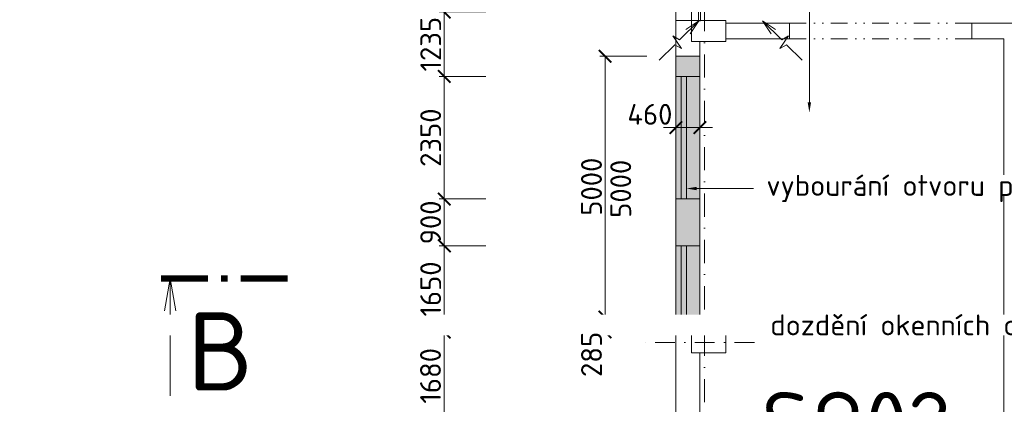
# Model space of a CAD drawing. Header units: millimetres. Extents: x -796345 to 3713765, y -2985421 to 2187451.
# Tile 186 of 256: x 292859 to 311750, y 32144 to 39516. Entities that reach past the tile are written whole.
import ezdxf
from ezdxf import colors
from ezdxf.entities.mleader import LeaderData, LeaderLine
from ezdxf.enums import TextEntityAlignment as Align
from ezdxf.math import Vec2, Vec3

# ---------------------------------------------------------------- set-up
doc = ezdxf.new("R2010")
doc.units = ezdxf.units.MM
doc.header["$PDMODE"] = 1
for name, pattern in [('CENTERX2', [101.6, 63.5, -12.7, 12.7, -12.7]), ('DASHDOT', [25.4, 12.7, -6.35, 0, -6.35]), ('DIVIDE', [31.75, 12.7, -6.35, 0, -6.35, 0, -6.35])]:
    doc.linetypes.add(name, pattern=pattern)
doc.layers.get('Defpoints').update_dxf_attribs({"color": 8})
for name, color, linetype, lineweight in [('___vzt clony', 7, 'Continuous', 5), ('A99_N_koty-200', 5, 'Continuous', 5), ('A99_N_osy', 1, 'CENTERX2', 9), ('A99_N_sraf', 252, 'Continuous', 0), ('A99_N_txt-popis-200', 240, 'Continuous', 5), ('A99_N_txt-popis-50', 240, 'Continuous', 9), ('A99_S_kce-demolice', 30, 'Continuous', 20), ('A99_S_kce-rez-sil', 7, 'Continuous', 15), ('A99_S_osy', 1, 'CENTERX2', 5), ('A99_S_otvory', 7, 'Continuous', 5), ('A99_S_sloupy', 7, 'Continuous', 5)]:
    doc.layers.add(name, color=color, linetype=linetype, lineweight=lineweight)
doc.styles.add('A99_kota', font='isocpeur.ttf', dxfattribs={"height": 2})
doc.styles.add('A99_popis', font='isocpeur.ttf')
doc.styles.add('ad_popis 100', font='isocpeur.ttf', dxfattribs={"height": 200})
doc.dimstyles.new('A99_kota_200 new', dxfattribs={"dimscale": 200, "dimtxt": 2, "dimasz": 1.2, "dimexe": 0.5, "dimexo": 1.5, "dimgap": 0.3, "dimtad": 1, "dimdec": 0, "dimzin": 3, "dimdsep": 46, "dimtxsty": 'A99_kota', "dimblk": 'ARCHTICK', "dimcen": 2.5, "dimazin": 2, "dimtfac": 0.75, "dimtdec": 0, "dimtmove": 2, "dimatfit": 0, "dimfxl": 4, "dimfxlon": 1, "dimtolj": 1, "dimtzin": 0, "dimlwd": 5, "dimlwe": 5, "dimarcsym": 0})

# ---------------------------------------------------------------- blocks, each defined once
blk = doc.blocks.new('_ArchTick')
at = {"color": 0, "linetype": 'ByBlock', "const_width": 0.15}
blk.add_lwpolyline([(-0.5, -0.5), (0.5, 0.5)], dxfattribs=at)
blk = doc.blocks.new('*D250')
at = {"layer": 'A99_N_koty-200', "color": 0, "lineweight": 5, "transparency": 16777216}
for p, q in [((301805, 39665), (300905, 39665)), ((301005, 39665), (301005, 38430)), ((301805, 38430), (300905, 38430))]:
    blk.add_line(p, q, dxfattribs=at)
at = {"layer": 'Defpoints', "color": 0, "lineweight": 0, "transparency": 16777216}
for p in [(305450, 39665), (301005, 38430), (305450, 38430)]:
    blk.add_point(p, dxfattribs=at)
at = {"layer": 'A99_N_koty-200', "color": 0, "lineweight": 5, "transparency": 16777216, "xscale": 240, "yscale": 240, "zscale": 240}
for p, rotation in [((301005, 39665), 90), ((301005, 38430), 270)]:
    blk.add_blockref('_ArchTick', p, dxfattribs=dict(at, rotation=rotation))
at = {"layer": 'A99_N_koty-200', "color": 0, "transparency": 16777216, "insert": (300745, 39047.5), "char_height": 400, "attachment_point": 5, "rotation": 90, "style": 'A99_kota'}
blk.add_mtext('\\A1;1235', dxfattribs=at)
blk = doc.blocks.new('*D251')
at = {"layer": 'A99_N_koty-200', "color": 0, "lineweight": 5, "transparency": 16777216}
for p, q in [((301805, 38430), (300905, 38430)), ((301005, 38430), (301005, 36080)), ((301805, 36080), (300905, 36080))]:
    blk.add_line(p, q, dxfattribs=at)
at = {"layer": 'Defpoints', "color": 0, "lineweight": 0, "transparency": 16777216}
for p in [(305450, 38430), (301005, 36080), (304313, 36080)]:
    blk.add_point(p, dxfattribs=at)
at = {"layer": 'A99_N_koty-200', "color": 0, "lineweight": 5, "transparency": 16777216, "xscale": 240, "yscale": 240, "zscale": 240}
for p, rotation in [((301005, 38430), 90), ((301005, 36080), 270)]:
    blk.add_blockref('_ArchTick', p, dxfattribs=dict(at, rotation=rotation))
at = {"layer": 'A99_N_koty-200', "color": 0, "transparency": 16777216, "insert": (300745, 37255), "char_height": 400, "attachment_point": 5, "rotation": 90, "style": 'A99_kota'}
blk.add_mtext('\\A1;2350', dxfattribs=at)
blk = doc.blocks.new('*D252')
at = {"layer": 'A99_N_koty-200', "color": 0, "lineweight": 5, "transparency": 16777216}
for p, q in [((301805, 36080), (300905, 36080)), ((301005, 36080), (301005, 35180)), ((301805, 35180), (300905, 35180))]:
    blk.add_line(p, q, dxfattribs=at)
at = {"layer": 'Defpoints', "color": 0, "lineweight": 0, "transparency": 16777216}
for p in [(304313, 36080), (301005, 35180), (304313, 35180)]:
    blk.add_point(p, dxfattribs=at)
at = {"layer": 'A99_N_koty-200', "color": 0, "lineweight": 5, "transparency": 16777216, "xscale": 240, "yscale": 240, "zscale": 240}
for p, rotation in [((301005, 36080), 90), ((301005, 35180), 270)]:
    blk.add_blockref('_ArchTick', p, dxfattribs=dict(at, rotation=rotation))
at = {"layer": 'A99_N_koty-200', "color": 0, "transparency": 16777216, "insert": (300745, 35630), "char_height": 400, "attachment_point": 5, "rotation": 90, "style": 'A99_kota'}
blk.add_mtext('\\A1;900', dxfattribs=at)
blk = doc.blocks.new('*D253')
at = {"layer": 'A99_N_koty-200', "color": 0, "lineweight": 5, "transparency": 16777216}
for p, q in [((301805, 35180), (300905, 35180)), ((301005, 35180), (301005, 33530)), ((301805, 33530), (300905, 33530))]:
    blk.add_line(p, q, dxfattribs=at)
at = {"layer": 'Defpoints', "color": 0, "lineweight": 0, "transparency": 16777216}
for p in [(304313, 35180), (301005, 33530), (305450, 33530)]:
    blk.add_point(p, dxfattribs=at)
at = {"layer": 'A99_N_koty-200', "color": 0, "lineweight": 5, "transparency": 16777216, "xscale": 240, "yscale": 240, "zscale": 240}
for p, rotation in [((301005, 35180), 90), ((301005, 33530), 270)]:
    blk.add_blockref('_ArchTick', p, dxfattribs=dict(at, rotation=rotation))
at = {"layer": 'A99_N_koty-200', "color": 0, "transparency": 16777216, "insert": (300745, 34355), "char_height": 400, "attachment_point": 5, "rotation": 90, "style": 'A99_kota'}
blk.add_mtext('\\A1;1650', dxfattribs=at)
blk = doc.blocks.new('*D254')
at = {"layer": 'A99_N_koty-200', "color": 0, "lineweight": 5, "transparency": 16777216}
for p, q in [((301801, 33530), (300901, 33530)), ((301001, 33530), (301001, 31850)), ((301801, 31850), (300901, 31850))]:
    blk.add_line(p, q, dxfattribs=at)
at = {"layer": 'Defpoints', "color": 0, "lineweight": 0, "transparency": 16777216}
for p in [(305450, 33530), (301001, 31850), (305450, 31850)]:
    blk.add_point(p, dxfattribs=at)
at = {"layer": 'A99_N_koty-200', "color": 0, "lineweight": 5, "transparency": 16777216, "xscale": 240, "yscale": 240, "zscale": 240}
for p, rotation in [((301001, 33530), 90), ((301001, 31850), 270)]:
    blk.add_blockref('_ArchTick', p, dxfattribs=dict(at, rotation=rotation))
at = {"layer": 'A99_N_koty-200', "color": 0, "transparency": 16777216, "insert": (300741, 32690), "char_height": 400, "attachment_point": 5, "rotation": 90, "style": 'A99_kota'}
blk.add_mtext('\\A1;1680', dxfattribs=at)
blk = doc.blocks.new('*U31')
at = {"color": 0, "linetype": 'ByBlock'}
blk.add_line((-11.269, 0), (-11.27, -11.25), dxfattribs=at)
at = {"color": 0, "linetype": 'ByBlock', "const_width": 0.63}
for points in [[(-12.15, 0), (-7.65, 0)], [(-6.39, 0), (-5.76, 0)], [(-4.5, 0), (0, 0)]]:
    blk.add_lwpolyline(points, dxfattribs=at)
at = {"color": 0, "linetype": 'ByBlock'}
blk.add_lwpolyline([(-11.816, -3.102), (-11.269, 0), (-10.722, -3.102)], dxfattribs=at)
at = {"color": 0, "linetype": 'ByBlock', "style": 'A99_popis', "flags": 12}
blk.add_attdef('OZNŘ_2K', text='', height=5, dxfattribs=at).set_placement((777.232, -10.722), align=Align.RIGHT)
at = {"color": 0, "linetype": 'ByBlock', "style": 'A99_popis'}
blk.add_attdef('OZNŘ_1K', (-9.632, -10.73), '', height=5, dxfattribs=at)
blk = doc.blocks.new('*D327')
at = {"layer": 'A99_N_koty-200', "color": 0, "lineweight": 5, "transparency": 16777216}
for p, q in [((304890, 38815), (303990, 38815)), ((304090, 33815), (304090, 38815)), ((304890, 33815), (303990, 33815))]:
    blk.add_line(p, q, dxfattribs=at)
at = {"layer": 'Defpoints', "color": 0, "lineweight": 0, "transparency": 16777216}
for p in [(304090, 38815), (305450, 38815), (305450, 33815)]:
    blk.add_point(p, dxfattribs=at)
at = {"layer": 'A99_N_koty-200', "color": 0, "lineweight": 5, "transparency": 16777216, "xscale": 240, "yscale": 240, "zscale": 240}
for p, rotation in [((304090, 38815), 90), ((304090, 33815), 270)]:
    blk.add_blockref('_ArchTick', p, dxfattribs=dict(at, rotation=rotation))
at = {"layer": 'A99_N_koty-200', "color": 0, "transparency": 16777216, "insert": (303830, 36315), "char_height": 400, "attachment_point": 5, "rotation": 90, "style": 'A99_kota'}
blk.add_mtext('\\A1;5000', dxfattribs=at)
blk = doc.blocks.new('*D394')
at = {"layer": 'A99_N_koty-200', "color": 0, "lineweight": 5, "transparency": 16777216}
for p, q in [((305450, 37762.5), (305450, 37347.5)), ((305450, 37447.5), (305210, 37447.5)), ((305450, 37447.5), (305910, 37447.5)), ((305910, 37447.5), (305910, 37547.5)), ((305910, 37447.5), (306150, 37447.5))]:
    blk.add_line(p, q, dxfattribs=at)
at = {"layer": 'Defpoints', "color": 0, "lineweight": 0, "transparency": 16777216}
for p in [(305450, 38062.5), (305910, 37447.5), (305910, 37447.5)]:
    blk.add_point(p, dxfattribs=at)
at = {"layer": 'A99_N_koty-200', "color": 0, "lineweight": 5, "transparency": 16777216, "xscale": 240, "yscale": 240, "zscale": 240}
blk.add_blockref('_ArchTick', (305450, 37447.5), dxfattribs=at)
at = {"layer": 'A99_N_koty-200', "color": 0, "lineweight": 5, "transparency": 16777216, "xscale": 240, "yscale": 240, "zscale": 240, "rotation": 180}
blk.add_blockref('_ArchTick', (305910, 37447.5), dxfattribs=at)
at = {"layer": 'A99_N_koty-200', "color": 0, "transparency": 16777216, "insert": (304950, 37702.5), "char_height": 400, "attachment_point": 5, "style": 'A99_kota'}
blk.add_mtext('\\A1;460', dxfattribs=at)
blk = doc.blocks.new('*D427')
at = {"layer": 'A99_N_koty-200', "color": 0, "lineweight": 5, "transparency": 16777216}
for p, q in [((304890, 33815), (303990, 33815)), ((304090, 33815), (304090, 33530)), ((304890, 33530), (303990, 33530))]:
    blk.add_line(p, q, dxfattribs=at)
at = {"layer": 'Defpoints', "color": 0, "lineweight": 0, "transparency": 16777216}
for p in [(305450, 33815), (304090, 33530), (305450, 33530)]:
    blk.add_point(p, dxfattribs=at)
at = {"layer": 'A99_N_koty-200', "color": 0, "lineweight": 5, "transparency": 16777216, "xscale": 240, "yscale": 240, "zscale": 240}
for p, rotation in [((304090, 33815), 90), ((304090, 33530), 270)]:
    blk.add_blockref('_ArchTick', p, dxfattribs=dict(at, rotation=rotation))
at = {"layer": 'A99_N_koty-200', "color": 0, "transparency": 16777216, "insert": (303830, 33100), "char_height": 400, "attachment_point": 5, "rotation": 90, "style": 'A99_kota'}
blk.add_mtext('\\A1;285', dxfattribs=at)

msp = doc.modelspace()

# ---------------------------------------------------------------- hatches: boundary and pattern name
at = {"layer": 'A99_N_sraf', "linetype": 'Continuous', "lineweight": 0, "transparency": 33554687}
h = msp.add_hatch(dxfattribs=at)
h.set_pattern_fill('ZDIVO-PLYNOSILIK', color=23, scale=20)
h.set_pattern_definition([(45, (0, 0), (-42.426407, 42.426407), []), (45, (28.284, 0), (-42.426407, 42.426407), []), (135, (48.024, 5.6), (-42.426407, -42.426407), [40, -20]), (135, (62.166, 19.74), (-42.426407, -42.426407), [40, -20])])
h.paths.add_polyline_path([(305450, 38815), (305910, 38815), (305910, 33815), (305450, 33815)])
h = msp.add_hatch(dxfattribs=at)
h.set_pattern_fill('ZDIVO-PLYNOSILIK', color=150, scale=25)
h.set_pattern_definition([(45, (0, 0), (-53.033009, 53.033009), []), (45, (35.355, 0), (-53.033009, 53.033009), []), (135, (60.03, 7), (-53.033009, -53.033009), [50, -25]), (135, (77.71, 24.675), (-53.033009, -53.033009), [50, -25])])
h.paths.add_polyline_path([(305450, 33815), (305910, 33815), (305910, 33530), (305450, 33530)])

# ---------------------------------------------------------------- linework, layer by layer
at = {"layer": '___vzt clony'}
for p, q in [((305450, 38430), (305450, 39500)), ((305520.6, 39128.9), (305888.3, 39496.6)), ((305888.3, 39496.6), (305640.1, 39331.1)), ((305888.3, 39496.6), (305722.8, 39248.4)), ((307479.4, 39128.9), (307111.7, 39496.6)), ((307111.7, 39496.6), (307359.9, 39331.1)), ((307111.7, 39496.6), (307277.2, 39248.4)), ((305389.4, 39204.6), (305559.8, 38961.3)), ((305520.6, 39128.9), (305389.4, 39204.6)), ((306410, 39150), (306410, 39100)), ((307610.6, 39204.6), (307440.2, 38961.3)), ((305129.9, 38738.2), (305428.7, 39037)), ((305428.7, 39037), (305559.8, 38961.3)), ((306410, 39100), (305910, 39100)), ((305910, 39100), (305910, 38430)), ((307571.3, 39037), (307440.2, 38961.3)), ((307870.1, 38738.2), (307571.3, 39037)), ((305910, 38430), (305450, 38430))]:
    msp.add_line(p, q, dxfattribs=at)
at = {"layer": '___vzt clony', "color": 23}
msp.add_line((307479.4, 39128.9), (307610.6, 39204.6), dxfattribs=at)
at = {"layer": '___vzt clony'}
for points in [[(305450, 39500), (305850, 39500)], [(305910, 39100), (305750, 39100), (305750, 39500)], [(305850, 39500), (306410, 39500), (306410, 39450)], [(306410, 39150), (306410, 39450)]]:
    msp.add_lwpolyline(points, dxfattribs=at)
at = {"layer": 'A99_N_osy', "linetype": 'DASHDOT', "ltscale": 35}
msp.add_line((306000, 100200), (306000, 26650), dxfattribs=at)
at = {"layer": 'A99_S_kce-demolice', "color": 23}
for p, q in [((307630, 39450), (306410, 39450)), ((307630, 39150), (307630, 39450)), ((312040, 39450), (311130, 39450)), ((311130, 39150), (311130, 39450)), ((307630, 39150), (306410, 39150)), ((311740, 39150), (311130, 39150)), ((311740, 39150), (311740, 26790)), ((305550, 38430), (305550, 36080)), ((305650, 38430), (305650, 36080)), ((305550, 35180), (305550, 33530)), ((305650, 35180), (305650, 33530))]:
    msp.add_line(p, q, dxfattribs=at)
at = {"layer": 'A99_S_kce-demolice', "color": 23, "linetype": 'DIVIDE', "lineweight": 9, "ltscale": 25}
for p, q in [((307630, 39450), (311130, 39450)), ((307630, 39150), (311130, 39150))]:
    msp.add_line(p, q, dxfattribs=at)
at = {"layer": 'A99_S_kce-demolice', "color": 23}
msp.add_lwpolyline([(305450, 38815), (305910, 38815)], dxfattribs=at)
at = {"layer": 'A99_S_kce-rez-sil'}
for p, q in [((305450, 39665), (305450, 38430)), ((305910, 38430), (305910, 39100)), ((305910, 38430), (305450, 38430)), ((305450, 36080), (305450, 35180)), ((305910, 36080), (305450, 36080)), ((305910, 35180), (305910, 36080)), ((305910, 35180), (305450, 35180)), ((305450, 33815), (305450, 31850))]:
    msp.add_line(p, q, dxfattribs=at)
for points in [[(305750, 39665), (305750, 39500)], [(305750, 39500), (306410, 39500), (306410, 39100), (305910, 39100)], [(305910, 33815), (305450, 33815)], [(305910, 33815), (305910, 33530)], [(305910, 33530), (306410, 33530), (306410, 33130), (305910, 33130)], [(305910, 31850), (305910, 33130)]]:
    msp.add_lwpolyline(points, dxfattribs=at)
at = {"layer": 'A99_S_osy', "linetype": 'DASHDOT', "lineweight": 5, "ltscale": 30}
msp.add_lwpolyline([(306955, 33330), (304757.5, 33330)], dxfattribs=at)
at = {"layer": 'A99_S_otvory'}
for p, q in [((305450, 36080), (305450, 38430)), ((305910, 38430), (305910, 36080)), ((305450, 35180), (305450, 33530))]:
    msp.add_line(p, q, dxfattribs=at)
at = {"layer": 'A99_S_otvory', "color": 23}
msp.add_lwpolyline([(305920, 39495), (305880, 39495), (305880, 44565), (305920, 44565)], close=True, dxfattribs=at)
at = {"layer": 'A99_S_sloupy', "ltscale": 2}
msp.add_line((305750, 33530), (305450, 33530), dxfattribs=at)
for points in [[(306410, 39100), (305750, 39100), (305750, 39500), (306410, 39500)], [(306410, 33130), (305750, 33130), (305750, 33530), (306410, 33530)]]:
    msp.add_lwpolyline(points, close=True, dxfattribs=at)
msp.add_lwpolyline([(305910, 35180), (305910, 33815)], dxfattribs=at)

# ---------------------------------------------------------------- block references
at = {"layer": 'A99_N_txt-popis-200'}
ref = msp.add_blockref('*U31', (298000, 34555), dxfattribs=dict(at, xscale=200, yscale=200, zscale=200))
ref.add_attrib('OZNŘ_1K', 'B', (296073.5, 32409), dxfattribs={"layer": '0', "color": 0, "linetype": 'ByBlock', "height": 1500, "style": 'A99_popis'})

# ---------------------------------------------------------------- texts
at = {"layer": 'A99_N_koty-200', "style": 'A99_kota'}
msp.add_text('5000', height=400, rotation=90, dxfattribs=at).set_placement((304591.2, 36275), align=Align.CENTER)
at = {"layer": 'A99_N_txt-popis-200', "lineweight": 9, "ltscale": 5, "style": 'ad_popis 100'}
msp.add_text('SO02', height=1200, dxfattribs=at).set_placement((307095, 31180))

# ---------------------------------------------------------------- dimensions: what is measured, and where the dimension line sits
at = {"layer": 'A99_N_koty-200'}
for base, p1, p2, override, picture, middle in [((301005, 38430), (305450, 39665), (305450, 38430), {"dimscale": 0, "dimtix": 1, "dimtofl": 1, "dimtmove": 1, "dimatfit": 1}, '*D250', (300745, 39047.5)), ((304090, 38815), (305450, 33815), (305450, 38815), {"dimscale": 0, "dimtix": 1, "dimtofl": 1, "dimtmove": 2, "dimatfit": 3}, '*D327', (303830, 36315)), ((301005, 36080), (305450, 38430), (304312.7, 36080), {"dimscale": 0, "dimtix": 1, "dimtofl": 1, "dimtmove": 1, "dimatfit": 1}, '*D251', (300745, 37255)), ((301005, 35180), (304312.7, 36080), (304312.7, 35180), {"dimscale": 0, "dimtix": 1, "dimtofl": 1, "dimtmove": 1, "dimatfit": 1}, '*D252', (300745, 35630)), ((301005, 33530), (304312.7, 35180), (305450, 33530), {"dimscale": 0, "dimtix": 1, "dimtofl": 1, "dimtmove": 1, "dimatfit": 1}, '*D253', (300745, 34355)), ((301000.7, 31850), (305450, 33530), (305450, 31850), {"dimscale": 0, "dimtix": 1, "dimtofl": 1, "dimtmove": 1, "dimatfit": 1}, '*D254', (300740.7, 32690))]:
    dim = msp.add_linear_dim(base=base, p1=p1, p2=p2, angle=90, dimstyle='A99_kota_200 new', override=override, dxfattribs=at)
    dim.commit()
    dim.dimension.update_dxf_attribs({"geometry": picture, "text_midpoint": middle})
dim = msp.add_linear_dim(base=(305910, 37447.5), p1=(305450, 38062.5), p2=(305910, 37447.5), dimstyle='A99_kota_200 new', override={"dimscale": 0, "dimtix": 0, "dimtofl": 1, "dimtmove": 2, "dimatfit": 0}, dxfattribs=at)
dim.commit()
dim.dimension.update_dxf_attribs({"geometry": '*D394', "text_midpoint": (304950, 37702.5), "dimtype": 128})
dim = msp.add_linear_dim(base=(304090, 33530), p1=(305450, 33815), p2=(305450, 33530), angle=90, dimstyle='A99_kota_200 new', override={"dimscale": 0, "dimtix": 1, "dimtofl": 1, "dimtmove": 2, "dimatfit": 3}, dxfattribs=at)
dim.commit()
dim.dimension.update_dxf_attribs({"geometry": '*D427', "text_midpoint": (303830, 33100), "dimtype": 128})

# ---------------------------------------------------------------- leaders
at = {"layer": 'A99_N_txt-popis-50', "lineweight": 9}
ml = msp.add_multileader_mtext('Standard', dxfattribs=at)
ml.set_content('\\A1;{\\C256;osazení nových sekčních vrat\\PII. etapa)}', color=1, style='A99_popis')
ml.set_leader_properties(color=256, linetype='ByLayer', lineweight=-1)
ml.build(insert=Vec2(0, 0))
ml.multileader.update_dxf_attribs({"dogleg_length": 6.4, "arrow_head_size": 200, "scale": 200})
ctx = ml.context
ctx.base_point, ctx.scale, ctx.char_height, ctx.arrow_head_size, ctx.landing_gap_size, ctx.plane_origin = Vec3(9755, 35330), 200, 400, 200, 400, Vec3(8542.5, 27235)
ctx.text_align_type = 1
notes = []
notes.append((ctx, [(0, (1, 1, 0), (9112.5, 35330), (1, 0), 642.5, [(0, [(5985, 35330)], 0, [])])]))
ctx.mtext.insert, ctx.mtext.width, ctx.mtext.alignment, ctx.mtext.flow_direction = Vec3(13795, 35590), 7394.888, 2, 5
for ctx, leaders in notes:
    for number, flags, end, landing, length, lines in leaders:
        leader = LeaderData()
        leader.index, (leader.has_last_leader_line, leader.has_dogleg_vector, leader.attachment_direction) = number, flags
        leader.last_leader_point, leader.dogleg_vector, leader.dogleg_length = Vec3(end), Vec3(landing), length
        for number, points, colour, breaks in lines:
            line = LeaderLine()
            line.index, line.vertices, line.color, line.breaks = number, Vec3.list(points), colors.encode_raw_color(colour), breaks
            leader.lines.append(line)
        ctx.leaders.append(leader)

# ---------------------------------------------------------------- next in the draw order: leaders
ml = msp.add_multileader_mtext('Standard', dxfattribs=at)
ml.set_content('\\A1;{\\fISOCPEUR|b1|i0|c238|p34;\\C256;demolice vestavby (SO 02) - II. etapa\\P\\fISOCPEUR|b0|i0|c238|p34;(není předmětěm této projektové dokumentace)}', color=1, style='A99_popis')
ml.set_leader_properties(color=256, linetype='ByLayer', lineweight=-1)
ml.build(insert=Vec2(0, 0))
ml.multileader.update_dxf_attribs({"dogleg_length": 3.23, "arrow_head_size": 200, "scale": 200})
ctx = ml.context
ctx.base_point, ctx.scale, ctx.char_height, ctx.arrow_head_size, ctx.landing_gap_size, ctx.plane_origin = Vec3(308655, 41605), 200, 500, 200, 250, Vec3(314625, 37109)
notes = []
notes.append((ctx, [(0, (1, 1, 0), (308010, 41605), (1, 0), 645, [(0, [(308010, 37735)], 0, [])])]))
ctx.mtext.insert, ctx.mtext.width, ctx.mtext.flow_direction = Vec3(308905, 41930), 17024.301, 5
ctx.mtext.has_bg_fill, ctx.mtext.bg_color, ctx.mtext.bg_scale_factor, ctx.mtext.bg_transparency, ctx.mtext.use_window_bg_color = 1, -1073741824, 1, 0, 1
ml = msp.add_multileader_mtext('Standard', dxfattribs=at)
ml.set_content('\\A1;{\\C256;vybourání otvoru pro nová vrata}', color=1, style='A99_popis')
ml.set_leader_properties(color=256, linetype='ByLayer', lineweight=-1)
ml.build(insert=Vec2(0, 0))
ml.multileader.update_dxf_attribs({"dogleg_length": 3.23, "arrow_head_size": 200, "scale": 200})
ctx = ml.context
ctx.base_point, ctx.scale, ctx.char_height, ctx.arrow_head_size, ctx.landing_gap_size, ctx.plane_origin = Vec3(306935, 36279.8), 200, 400, 200, 250, Vec3(304415, 28644.2)
notes.append((ctx, [(0, (1, 1, 0), (306290, 36279.8), (1, 0), 645, [(0, [(305650, 36279.9)], 0, [])])]))
ctx.mtext.insert, ctx.mtext.width, ctx.mtext.flow_direction = Vec3(307185, 36539.8), 4238.982, 5
ctx.mtext.has_bg_fill, ctx.mtext.bg_color, ctx.mtext.bg_scale_factor, ctx.mtext.bg_transparency, ctx.mtext.use_window_bg_color = 1, -1073741824, 1, 0, 1
ml = msp.add_multileader_mtext('Standard', dxfattribs=at)
ml.set_content('\\A1;{\\C256;dozdění okenních otvorů}', color=1, style='A99_popis')
ml.set_leader_properties(color=256, linetype='ByLayer', lineweight=-1)
ml.build(insert=Vec2(0, 0))
ml.multileader.update_dxf_attribs({"dogleg_length": 3.23, "arrow_head_size": 200, "scale": 200})
ctx = ml.context
ctx.base_point, ctx.scale, ctx.char_height, ctx.arrow_head_size, ctx.landing_gap_size, ctx.plane_origin = Vec3(307010, 33665), 200, 400, 200, 250, Vec3(310050, 22819.2)
notes.append((ctx, [(0, (1, 1, 0), (306365, 33665), (1, 0), 645, [(0, [(305550, 33665.2)], 0, [])])]))
ctx.mtext.insert, ctx.mtext.width, ctx.mtext.defined_height, ctx.mtext.flow_direction = Vec3(307260, 33865), 4425, 8.47, 5
ctx.mtext.has_bg_fill, ctx.mtext.bg_color, ctx.mtext.bg_scale_factor, ctx.mtext.bg_transparency, ctx.mtext.use_window_bg_color = 1, -1073741824, 1, 0, 1
for ctx, leaders in notes:
    for number, flags, end, landing, length, lines in leaders:
        leader = LeaderData()
        leader.index, (leader.has_last_leader_line, leader.has_dogleg_vector, leader.attachment_direction) = number, flags
        leader.last_leader_point, leader.dogleg_vector, leader.dogleg_length = Vec3(end), Vec3(landing), length
        for number, points, colour, breaks in lines:
            line = LeaderLine()
            line.index, line.vertices, line.color, line.breaks = number, Vec3.list(points), colors.encode_raw_color(colour), breaks
            leader.lines.append(line)
        ctx.leaders.append(leader)

# ---------------------------------------------------------------- next in the draw order: leaders
ml = msp.add_multileader_mtext('Standard', dxfattribs=at)
ml.set_content('\\A1;{\\C256;dozdění okenních otvorů}', color=1, style='A99_popis')
ml.set_leader_properties(color=256, linetype='ByLayer', lineweight=-1)
ml.build(insert=Vec2(0, 0))
ml.multileader.update_dxf_attribs({"dogleg_length": 3.23, "arrow_head_size": 200, "scale": 200})
ctx = ml.context
ctx.base_point, ctx.scale, ctx.char_height, ctx.arrow_head_size, ctx.landing_gap_size, ctx.plane_origin = Vec3(9847.5, 33665), 200, 400, 200, 250, Vec3(12847.5, 22819.2)
notes = []
notes.append((ctx, [(0, (1, 1, 0), (9202.5, 33665), (1, 0), 645, [(0, [(5910, 33665.2)], 0, [])])]))
ctx.mtext.insert, ctx.mtext.width, ctx.mtext.defined_height, ctx.mtext.flow_direction = Vec3(10097.5, 33865), 4425, 8.47, 5
ctx.mtext.has_bg_fill, ctx.mtext.bg_color, ctx.mtext.bg_scale_factor, ctx.mtext.bg_transparency, ctx.mtext.use_window_bg_color = 1, -1073741824, 1, 0, 1
for ctx, leaders in notes:
    for number, flags, end, landing, length, lines in leaders:
        leader = LeaderData()
        leader.index, (leader.has_last_leader_line, leader.has_dogleg_vector, leader.attachment_direction) = number, flags
        leader.last_leader_point, leader.dogleg_vector, leader.dogleg_length = Vec3(end), Vec3(landing), length
        for number, points, colour, breaks in lines:
            line = LeaderLine()
            line.index, line.vertices, line.color, line.breaks = number, Vec3.list(points), colors.encode_raw_color(colour), breaks
            leader.lines.append(line)
        ctx.leaders.append(leader)

doc.saveas('drawing.dxf')
